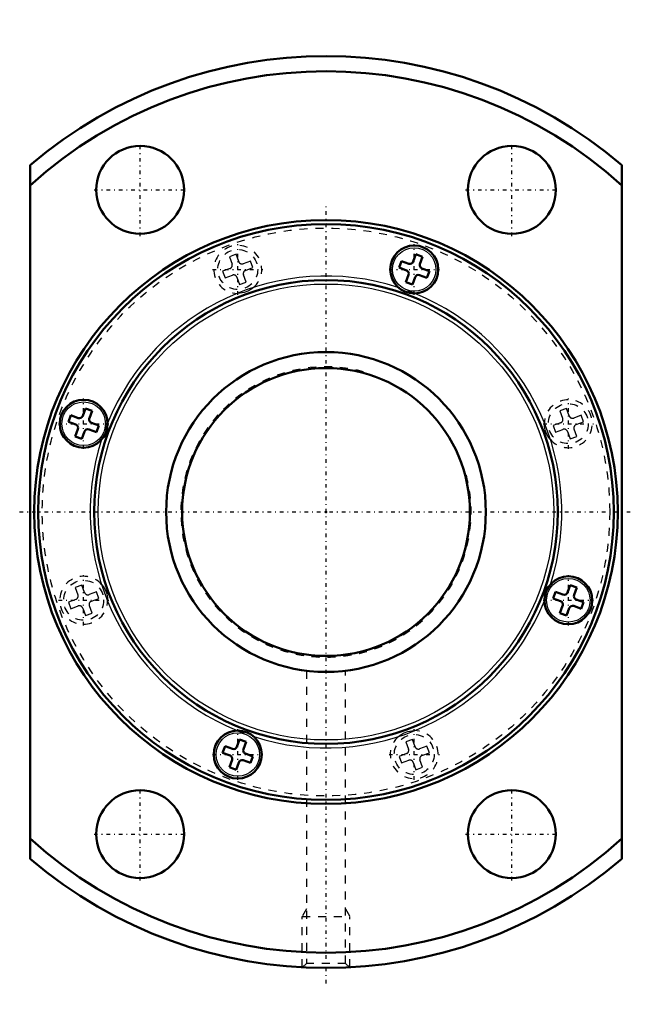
# Model space of a CAD drawing. Header units: millimetres. Extents: x -38 to 38, y -62 to 62.
import ezdxf

# ---------------------------------------------------------------- set-up
doc = ezdxf.new("R2010")
doc.units = ezdxf.units.MM
doc.linetypes.add('Center', pattern=[1.5, 0.45, -0.5, 0.05, -0.5])
doc.linetypes.add('Dashed', pattern=[2, 1, -1])
for name, color, linetype, lineweight in [('2d ConnectionPoints', 7, 'Continuous', 50), ('AM_0', 7, 'Continuous', 50), ('AM_4', 3, 'Continuous', 25), ('AM_5', 3, 'Continuous', 25), ('AM_7', 7, 'Center', 25), ('AM_9', 6, 'Dashed', 25)]:
    doc.layers.add(name, color=color, linetype=linetype, lineweight=lineweight)

# ---------------------------------------------------------------- blocks, each defined once
blk = doc.blocks.new('1_WTF4080_2ZZ_Nut_0_in_WTF4080_2ZZ_129_8LC7T_000_rev_2')
at = {"layer": 'AM_0'}
for p, q in [((-37, 43.36), (-37, -43.36)), ((37, -43.36), (37, 43.36)), ((11.26, 32.22), (10.92, 31.3)), ((11.26, 32.22), (12.09, 31.92)), ((9.44, 31.37), (9.14, 30.55)), ((10.36, 31.04), (9.44, 31.37)), ((11.75, 31), (12.09, 31.92)), ((9.14, 30.55), (10.06, 30.21)), ((10.32, 29.65), (9.99, 28.73)), ((11.71, 29.61), (12.63, 29.27)), ((12.94, 30.1), (12.01, 30.44)), ((12.63, 29.27), (12.94, 30.1)), ((9.99, 28.73), (10.81, 28.43)), ((10.81, 28.43), (11.15, 29.35)), ((-30.1, 12.94), (-30.44, 12.01)), ((-30.1, 12.94), (-29.27, 12.63)), ((-29.61, 11.71), (-29.27, 12.63)), ((-31.92, 12.09), (-32.22, 11.26)), ((-32.22, 11.26), (-31.3, 10.92)), ((-31, 11.75), (-31.92, 12.09)), ((-28.43, 10.81), (-29.35, 11.15)), ((-31.04, 10.36), (-31.37, 9.44)), ((-30.55, 9.14), (-30.21, 10.06)), ((-29.65, 10.32), (-28.73, 9.99)), ((-28.73, 9.99), (-28.43, 10.81)), ((-31.37, 9.44), (-30.55, 9.14)), ((30.55, -9.14), (30.21, -10.06)), ((30.55, -9.14), (31.37, -9.44)), ((31.04, -10.36), (31.37, -9.44)), ((28.73, -9.99), (28.43, -10.81)), ((28.43, -10.81), (29.35, -11.15)), ((29.65, -10.32), (28.73, -9.99)), ((32.22, -11.26), (31.3, -10.92)), ((29.61, -11.71), (29.27, -12.63)), ((30.1, -12.94), (30.44, -12.01)), ((31, -11.75), (31.92, -12.09)), ((31.92, -12.09), (32.22, -11.26)), ((29.27, -12.63), (30.1, -12.94)), ((-12.63, -29.27), (-12.94, -30.1)), ((-11.71, -29.61), (-12.63, -29.27)), ((-10.81, -28.43), (-11.15, -29.35)), ((-10.81, -28.43), (-9.99, -28.73)), ((-10.32, -29.65), (-9.99, -28.73)), ((-12.94, -30.1), (-12.01, -30.44)), ((-9.14, -30.55), (-10.06, -30.21)), ((-9.44, -31.37), (-9.14, -30.55)), ((-11.75, -31), (-12.09, -31.92)), ((-12.09, -31.92), (-11.26, -32.22)), ((-11.26, -32.22), (-10.92, -31.3)), ((-10.36, -31.04), (-9.44, -31.37))]:
    blk.add_line(p, q, dxfattribs=at)
for centre, radius in [((-23.25, 40.27), 5.5), ((23.25, 40.27), 5.5), ((0, 0), 36.5), ((0, 0), 36), ((11.04, 30.32), 3), ((0, 0), 29), ((-30.32, 11.04), 3), ((30.32, -11.04), 3), ((-11.04, -30.32), 3), ((-23.25, -40.27), 5.5), ((23.25, -40.27), 5.5)]:
    blk.add_circle(centre, radius, dxfattribs=at)
for centre, radius, start, end in [((0, 0), 57, 49.5245, 130.4755), ((0, 0), 55.1, 47.8166, 132.1834), ((10.51, 31.45), 0.44, 250, 340), ((12.16, 30.85), 0.44, 160, 250), ((9.91, 29.8), 0.44, 340, 70), ((11.56, 29.2), 0.44, 70, 160), ((-30.85, 12.16), 0.44, 250, 340), ((-29.2, 11.56), 0.44, 160, 250), ((-31.45, 10.51), 0.44, 340, 70), ((-29.8, 9.91), 0.44, 70, 160), ((29.8, -9.91), 0.44, 250, 340), ((31.45, -10.51), 0.44, 160, 250), ((29.2, -11.56), 0.44, 340, 70), ((30.85, -12.16), 0.44, 70, 160), ((-11.56, -29.2), 0.44, 250, 340), ((-12.16, -30.85), 0.44, 340, 70), ((-9.91, -29.8), 0.44, 160, 250), ((-10.51, -31.45), 0.44, 70, 160), ((0, 0), 55.1, 227.8166, 312.1834), ((0, 0), 57, 229.5245, 310.4755)]:
    blk.add_arc(centre, radius, start, end, dxfattribs=at)
at = {"layer": 'AM_4'}
for centre, radius in [((11.04, 30.32), 2.72), ((0, 0), 28.5), ((-30.32, 11.04), 2.72), ((30.32, -11.04), 2.72), ((-11.04, -30.32), 2.72)]:
    blk.add_circle(centre, radius, dxfattribs=at)
for start, end in [(72.1394, 157.8606), (342.1394, 67.8606), (162.1394, 247.8606), (252.1394, 337.8606)]:
    blk.add_arc((0, 0), 29.5, start, end, dxfattribs=at)
at = {"layer": 'AM_5', "linetype": 'Dashed'}
for p, q in [((-2.46, -49.61), (-3, -50.55)), ((2.46, -49.61), (3, -50.55)), ((-3, -56.92), (-3, -50.55)), ((-3, -50.55), (3, -50.55)), ((3, -56.92), (3, -50.55))]:
    blk.add_line(p, q, dxfattribs=at)
at = {"layer": 'AM_7'}
for p, q in [((-23.25, 34.5), (-23.25, 46.05)), ((23.25, 34.5), (23.25, 46.05)), ((-29.02, 40.27), (-17.48, 40.27)), ((17.47, 40.27), (29.02, 40.27)), ((0, -58.95), (0, 38.33)), ((-11.04, 27.17), (-11.04, 33.47)), ((11.04, 27.17), (11.04, 33.47)), ((-14.19, 30.32), (-7.89, 30.32)), ((7.89, 30.32), (14.19, 30.32)), ((-30.32, 7.89), (-30.32, 14.19)), ((30.32, 7.89), (30.32, 14.19)), ((-33.47, 11.04), (-27.17, 11.04)), ((27.17, 11.04), (33.47, 11.04)), ((-38.33, 0), (38.33, 0)), ((-30.32, -14.19), (-30.32, -7.89)), ((30.32, -14.19), (30.32, -7.89)), ((-33.47, -11.04), (-27.17, -11.04)), ((27.17, -11.04), (33.47, -11.04)), ((-11.04, -33.47), (-11.04, -27.17)), ((11.04, -33.47), (11.04, -27.17)), ((-14.19, -30.32), (-7.89, -30.32)), ((7.89, -30.32), (14.19, -30.32)), ((-23.25, -46.05), (-23.25, -34.5)), ((23.25, -46.05), (23.25, -34.5)), ((-29.02, -40.27), (-17.48, -40.27)), ((17.47, -40.27), (29.02, -40.27))]:
    blk.add_line(p, q, dxfattribs=at)
at = {"layer": 'AM_9'}
for p, q in [((-11.26, 32.22), (-12.09, 31.92)), ((-10.92, 31.3), (-11.26, 32.22)), ((-12.09, 31.92), (-11.75, 31)), ((-9.44, 31.37), (-10.36, 31.04)), ((-9.14, 30.55), (-9.44, 31.37)), ((-12.01, 30.44), (-12.94, 30.1)), ((-12.94, 30.1), (-12.63, 29.27)), ((-12.63, 29.27), (-11.71, 29.61)), ((-9.99, 28.73), (-10.32, 29.65)), ((-10.06, 30.21), (-9.14, 30.55)), ((-11.15, 29.35), (-10.81, 28.43)), ((-10.81, 28.43), (-9.99, 28.73)), ((30.1, 12.94), (29.27, 12.63)), ((29.27, 12.63), (29.61, 11.71)), ((30.44, 12.01), (30.1, 12.94)), ((29.35, 11.15), (28.43, 10.81)), ((31.92, 12.09), (31, 11.75)), ((31.3, 10.92), (32.22, 11.26)), ((32.22, 11.26), (31.92, 12.09)), ((28.43, 10.81), (28.73, 9.99)), ((28.73, 9.99), (29.65, 10.32)), ((30.21, 10.06), (30.55, 9.14)), ((31.37, 9.44), (31.04, 10.36)), ((30.55, 9.14), (31.37, 9.44)), ((-30.55, -9.14), (-31.37, -9.44)), ((-31.37, -9.44), (-31.04, -10.36)), ((-30.21, -10.06), (-30.55, -9.14)), ((-31.3, -10.92), (-32.22, -11.26)), ((-28.73, -9.99), (-29.65, -10.32)), ((-29.35, -11.15), (-28.43, -10.81)), ((-28.43, -10.81), (-28.73, -9.99)), ((-32.22, -11.26), (-31.92, -12.09)), ((-31.92, -12.09), (-31, -11.75)), ((-30.44, -12.01), (-30.1, -12.94)), ((-29.27, -12.63), (-29.61, -11.71)), ((-30.1, -12.94), (-29.27, -12.63)), ((-2.46, -19.85), (-2.46, -56.46)), ((2.46, -56.46), (2.46, -19.85)), ((10.81, -28.43), (9.99, -28.73)), ((9.99, -28.73), (10.32, -29.65)), ((11.15, -29.35), (10.81, -28.43)), ((12.63, -29.27), (11.71, -29.61)), ((12.94, -30.1), (12.63, -29.27)), ((10.06, -30.21), (9.14, -30.55)), ((9.14, -30.55), (9.44, -31.37)), ((12.01, -30.44), (12.94, -30.1)), ((9.44, -31.37), (10.36, -31.04)), ((10.92, -31.3), (11.26, -32.22)), ((11.26, -32.22), (12.09, -31.92)), ((12.09, -31.92), (11.75, -31)), ((-2.46, -56.46), (-2.92, -56.92)), ((2.46, -56.46), (-2.46, -56.46)), ((2.92, -56.92), (2.46, -56.46))]:
    blk.add_line(p, q, dxfattribs=at)
for points in [[(-9.05, 28.08), (-9.39, 27.81), (-9.78, 27.6), (-10.23, 27.43), (-10.72, 27.34), (-11.12, 27.32)], [(28.08, 9.05), (27.81, 9.39), (27.6, 9.78), (27.43, 10.23), (27.34, 10.72), (27.32, 11.12)], [(-28.08, -9.05), (-27.81, -9.39), (-27.6, -9.78), (-27.43, -10.23), (-27.34, -10.72), (-27.32, -11.12)], [(9.05, -28.08), (9.39, -27.81), (9.78, -27.6), (10.23, -27.43), (10.72, -27.34), (11.12, -27.32)]]:
    blk.add_lwpolyline(points, dxfattribs=at)
for centre, radius in [((0, 0), 35.5), ((-11.04, 30.32), 2.5), ((30.32, 11.04), 2.5), ((-30.32, -11.04), 2.5), ((11.04, -30.32), 2.5)]:
    blk.add_circle(centre, radius, dxfattribs=at)
for centre, radius, start, end in [((-11.04, 30.32), 3, 311.5359, 268.4641), ((-12.16, 30.85), 0.44, 290, 20), ((-10.51, 31.45), 0.44, 200, 290), ((-11.56, 29.2), 0.44, 20, 110), ((-9.91, 29.8), 0.44, 110, 200), ((0, 0), 29.5, 67.8606, 72.1394), ((30.32, 11.04), 3, 221.5359, 178.4641), ((0, 0), 29.5, 157.8606, 162.1394), ((29.2, 11.56), 0.44, 290, 20), ((30.85, 12.16), 0.44, 200, 290), ((29.8, 9.91), 0.44, 20, 110), ((31.45, 10.51), 0.44, 110, 200), ((-30.32, -11.04), 3, 41.5359, 358.4641), ((0, 0), 29.5, 337.8606, 342.1394), ((-31.45, -10.51), 0.44, 290, 20), ((-29.8, -9.91), 0.44, 200, 290), ((-30.85, -12.16), 0.44, 20, 110), ((-29.2, -11.56), 0.44, 110, 200), ((0, 0), 29.5, 247.8606, 252.1394), ((11.04, -30.32), 3, 131.5359, 88.4641), ((11.56, -29.2), 0.44, 200, 290), ((9.91, -29.8), 0.44, 290, 20), ((12.16, -30.85), 0.44, 110, 200), ((10.51, -31.45), 0.44, 20, 110)]:
    blk.add_arc(centre, radius, start, end, dxfattribs=at)
blk = doc.blocks.new('2_WTF4080_20ZZ0_Shaft_0_in_WTF4080_2ZZ_129_8LC7T_000_rev_2')
at = {"layer": 'AM_0'}
for radius in [20, 18]:
    blk.add_circle((0, 0), radius, dxfattribs=at)
at = {"layer": 'AM_5', "linetype": 'Dashed'}
blk.add_arc((0, 0), 18.16, 75, 15, dxfattribs=at)

msp = doc.modelspace()

# ---------------------------------------------------------------- linework, layer by layer
at = {"layer": '2d ConnectionPoints'}
msp.add_point((0, 0), dxfattribs=at)
msp.add_point((0, 0), dxfattribs=at)
msp.add_point((0, 0), dxfattribs=at)

# ---------------------------------------------------------------- block references
for name in ['1_WTF4080_2ZZ_Nut_0_in_WTF4080_2ZZ_129_8LC7T_000_rev_2', '2_WTF4080_20ZZ0_Shaft_0_in_WTF4080_2ZZ_129_8LC7T_000_rev_2']:
    msp.add_blockref(name, (0, 0))

doc.saveas('drawing.dxf')
